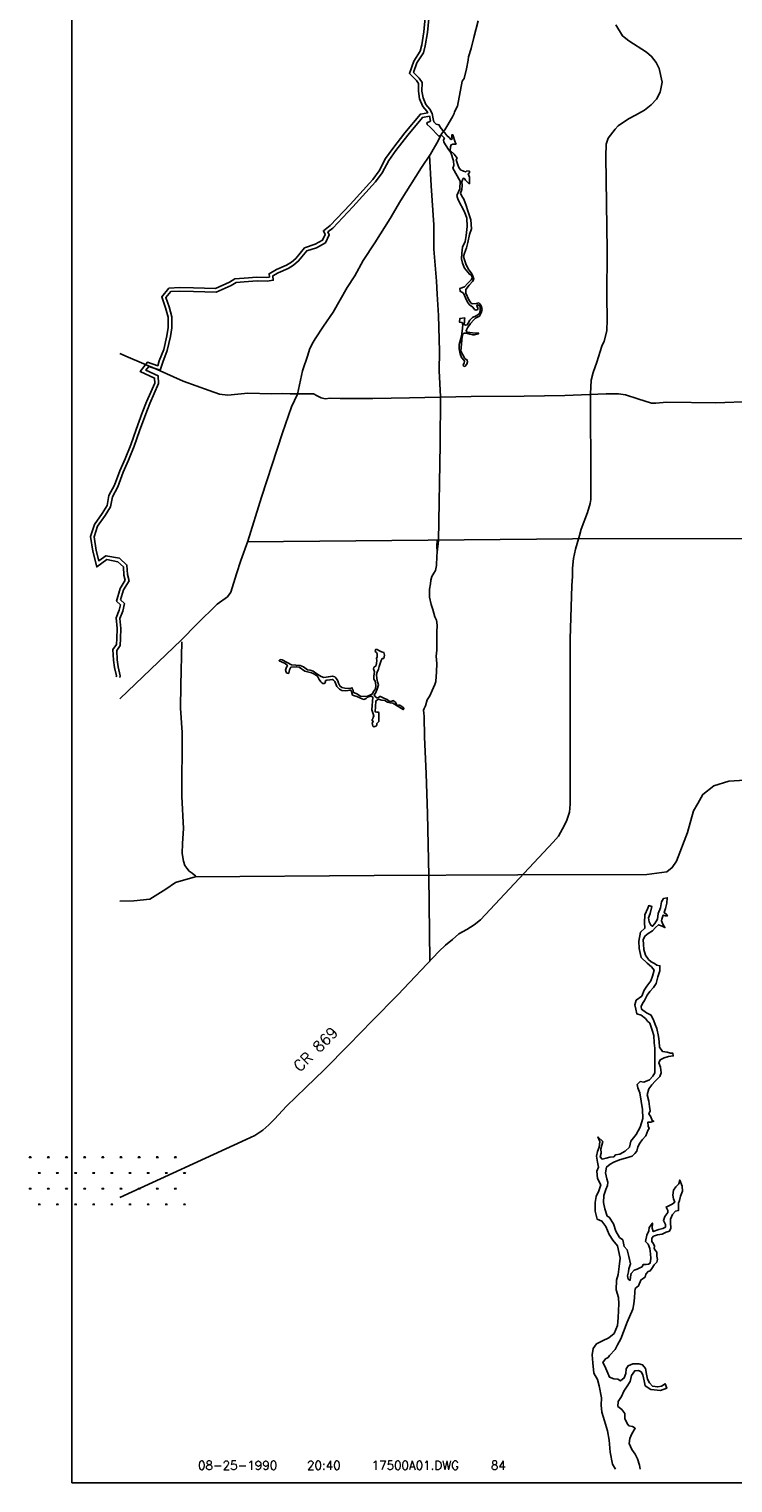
# Model space of a CAD drawing. Extents: x 195000 to 325707, y 779122 to 842722.
# Tile 1 of 21: x 195000 to 214388, y 779122 to 819151. Entities that reach past the tile are written whole.
import ezdxf
from ezdxf.enums import TextEntityAlignment as Align

# ---------------------------------------------------------------- set-up
doc = ezdxf.new("R2010")
doc.units = 0
doc.header["$LTSCALE"] = 800
doc.layers.get('0').update_dxf_attribs({"linetype": 'CONTINUOUS'})
for name, color, linetype in [('BORDER', 1, 'CONTINUOUS'), ('HATCH', 3, 'CONTINUOUS'), ('MAJROADS', 9, 'CONTINUOUS'), ('TEXT', 7, 'CONTINUOUS'), ('WATER', 4, 'CONTINUOUS')]:
    doc.layers.add(name, color=color, linetype=linetype)
doc.styles.get("Standard").update_dxf_attribs({"font": 'ROMANT'})

# ---------------------------------------------------------------- blocks, each defined once
blk = doc.blocks.new('*X')
at = {"color": 0}
for p, q in [((195000, 788083), (195062, 788083)), ((195016, 788083), (195006, 788100)), ((195023, 788083), (195023, 788108)), ((195031, 788083), (195031, 788114)), ((195039, 788083), (195039, 788108)), ((195047, 788083), (195057, 788100)), ((195500, 788083), (195562, 788083)), ((195516, 788083), (195506, 788100)), ((195523, 788083), (195523, 788108)), ((195531, 788083), (195531, 788114)), ((195539, 788083), (195539, 788108)), ((195547, 788083), (195557, 788100)), ((196000, 788083), (196062, 788083)), ((196016, 788083), (196006, 788100)), ((196023, 788083), (196023, 788108)), ((196031, 788083), (196031, 788114)), ((196039, 788083), (196039, 788108)), ((196047, 788083), (196057, 788100)), ((196500, 788083), (196562, 788083)), ((196516, 788083), (196506, 788100)), ((196523, 788083), (196523, 788108)), ((196531, 788083), (196531, 788114)), ((196539, 788083), (196539, 788108)), ((196547, 788083), (196557, 788100)), ((197000, 788083), (197062, 788083)), ((197016, 788083), (197006, 788100)), ((197023, 788083), (197023, 788108)), ((197031, 788083), (197031, 788114)), ((197039, 788083), (197039, 788108)), ((197047, 788083), (197057, 788100)), ((197500, 788083), (197562, 788083)), ((197516, 788083), (197506, 788100)), ((197523, 788083), (197523, 788108)), ((197531, 788083), (197531, 788114)), ((197539, 788083), (197539, 788108)), ((197547, 788083), (197557, 788100)), ((198000, 788083), (198062, 788083)), ((198016, 788083), (198006, 788100)), ((198023, 788083), (198023, 788108)), ((198031, 788083), (198031, 788114)), ((198039, 788083), (198039, 788108)), ((198047, 788083), (198057, 788100)), ((198500, 788083), (198562, 788083)), ((198516, 788083), (198506, 788100)), ((198523, 788083), (198523, 788108)), ((198531, 788083), (198531, 788114)), ((198539, 788083), (198539, 788108)), ((198547, 788083), (198557, 788100)), ((199000, 788083), (199062, 788083)), ((199016, 788083), (199006, 788100)), ((199023, 788083), (199023, 788108)), ((199031, 788083), (199031, 788114)), ((199039, 788083), (199039, 788108)), ((199047, 788083), (199057, 788100)), ((195250, 787650), (195312, 787650)), ((195266, 787650), (195256, 787667)), ((195273, 787650), (195273, 787675)), ((195281, 787650), (195281, 787681)), ((195289, 787650), (195289, 787675)), ((195297, 787650), (195307, 787667)), ((195750, 787650), (195812, 787650)), ((195766, 787650), (195756, 787667)), ((195773, 787650), (195773, 787675)), ((195781, 787650), (195781, 787681)), ((195789, 787650), (195789, 787675)), ((195797, 787650), (195807, 787667)), ((196250, 787650), (196312, 787650)), ((196266, 787650), (196256, 787667)), ((196273, 787650), (196273, 787675)), ((196281, 787650), (196281, 787681)), ((196289, 787650), (196289, 787675)), ((196297, 787650), (196307, 787667)), ((196750, 787650), (196812, 787650)), ((196766, 787650), (196756, 787667)), ((196773, 787650), (196773, 787675)), ((196781, 787650), (196781, 787681)), ((196789, 787650), (196789, 787675)), ((196797, 787650), (196807, 787667)), ((197250, 787650), (197312, 787650)), ((197266, 787650), (197256, 787667)), ((197273, 787650), (197273, 787675)), ((197281, 787650), (197281, 787681)), ((197289, 787650), (197289, 787675)), ((197297, 787650), (197307, 787667)), ((197750, 787650), (197812, 787650)), ((197766, 787650), (197756, 787667)), ((197773, 787650), (197773, 787675)), ((197781, 787650), (197781, 787681)), ((197789, 787650), (197789, 787675)), ((197797, 787650), (197807, 787667)), ((198250, 787650), (198312, 787650)), ((198266, 787650), (198256, 787667)), ((198273, 787650), (198273, 787675)), ((198281, 787650), (198281, 787681)), ((198289, 787650), (198289, 787675)), ((198297, 787650), (198307, 787667)), ((198750, 787650), (198812, 787650)), ((198766, 787650), (198756, 787667)), ((198773, 787650), (198773, 787675)), ((198781, 787650), (198781, 787681)), ((198789, 787650), (198789, 787675)), ((198797, 787650), (198807, 787667)), ((199250, 787650), (199312, 787650)), ((199266, 787650), (199256, 787667)), ((199273, 787650), (199273, 787675)), ((199281, 787650), (199281, 787681)), ((199289, 787650), (199289, 787675)), ((199297, 787650), (199307, 787667)), ((195000, 787217), (195062, 787217)), ((195016, 787217), (195006, 787234)), ((195023, 787217), (195023, 787242)), ((195031, 787217), (195031, 787248)), ((195039, 787217), (195039, 787242)), ((195047, 787217), (195057, 787234)), ((195500, 787217), (195562, 787217)), ((195516, 787217), (195506, 787234)), ((195523, 787217), (195523, 787242)), ((195531, 787217), (195531, 787248)), ((195539, 787217), (195539, 787242)), ((195547, 787217), (195557, 787234)), ((196000, 787217), (196062, 787217)), ((196016, 787217), (196006, 787234)), ((196023, 787217), (196023, 787242)), ((196031, 787217), (196031, 787248)), ((196039, 787217), (196039, 787242)), ((196047, 787217), (196057, 787234)), ((196500, 787217), (196562, 787217)), ((196516, 787217), (196506, 787234)), ((196523, 787217), (196523, 787242)), ((196531, 787217), (196531, 787248)), ((196539, 787217), (196539, 787242)), ((196547, 787217), (196557, 787234)), ((197000, 787217), (197062, 787217)), ((197016, 787217), (197006, 787234)), ((197023, 787217), (197023, 787242)), ((197031, 787217), (197031, 787248)), ((197039, 787217), (197039, 787242)), ((197047, 787217), (197057, 787234)), ((197500, 787217), (197562, 787217)), ((197516, 787217), (197506, 787234)), ((197523, 787217), (197523, 787242)), ((197531, 787217), (197531, 787248)), ((197539, 787217), (197539, 787242)), ((197547, 787217), (197557, 787234)), ((198000, 787217), (198062, 787217)), ((198016, 787217), (198006, 787234)), ((198023, 787217), (198023, 787242)), ((198031, 787217), (198031, 787248)), ((198039, 787217), (198039, 787242)), ((198047, 787217), (198057, 787234)), ((198500, 787217), (198562, 787217)), ((198516, 787217), (198506, 787234)), ((198523, 787217), (198523, 787242)), ((198531, 787217), (198531, 787248)), ((198539, 787217), (198539, 787242)), ((198547, 787217), (198557, 787234)), ((199000, 787217), (199062, 787217)), ((199016, 787217), (199006, 787234)), ((199023, 787217), (199023, 787242)), ((199031, 787217), (199031, 787248)), ((199039, 787217), (199039, 787242)), ((199047, 787217), (199057, 787234)), ((195250, 786784), (195312, 786784)), ((195266, 786784), (195256, 786801)), ((195273, 786784), (195273, 786809)), ((195281, 786784), (195281, 786815)), ((195289, 786784), (195289, 786809)), ((195297, 786784), (195307, 786801)), ((195750, 786784), (195812, 786784)), ((195766, 786784), (195756, 786801)), ((195773, 786784), (195773, 786809)), ((195781, 786784), (195781, 786815)), ((195789, 786784), (195789, 786809)), ((195797, 786784), (195807, 786801)), ((196250, 786784), (196312, 786784)), ((196266, 786784), (196256, 786801)), ((196273, 786784), (196273, 786809)), ((196281, 786784), (196281, 786815)), ((196289, 786784), (196289, 786809)), ((196297, 786784), (196307, 786801)), ((196750, 786784), (196812, 786784)), ((196766, 786784), (196756, 786801)), ((196773, 786784), (196773, 786809)), ((196781, 786784), (196781, 786815)), ((196789, 786784), (196789, 786809)), ((196797, 786784), (196807, 786801)), ((197250, 786784), (197312, 786784)), ((197266, 786784), (197256, 786801)), ((197273, 786784), (197273, 786809)), ((197281, 786784), (197281, 786815)), ((197289, 786784), (197289, 786809)), ((197297, 786784), (197307, 786801)), ((197750, 786784), (197812, 786784)), ((197766, 786784), (197756, 786801)), ((197773, 786784), (197773, 786809)), ((197781, 786784), (197781, 786815)), ((197789, 786784), (197789, 786809)), ((197797, 786784), (197807, 786801)), ((198250, 786784), (198312, 786784)), ((198266, 786784), (198256, 786801)), ((198273, 786784), (198273, 786809)), ((198281, 786784), (198281, 786815)), ((198289, 786784), (198289, 786809)), ((198297, 786784), (198307, 786801)), ((198750, 786784), (198812, 786784)), ((198766, 786784), (198756, 786801)), ((198773, 786784), (198773, 786809)), ((198781, 786784), (198781, 786815)), ((198789, 786784), (198789, 786809)), ((198797, 786784), (198807, 786801)), ((199250, 786784), (199312, 786784)), ((199266, 786784), (199256, 786801)), ((199273, 786784), (199273, 786809)), ((199281, 786784), (199281, 786815)), ((199289, 786784), (199289, 786809)), ((199297, 786784), (199307, 786801))]:
    blk.add_line(p, q, dxfattribs=at)
blk = doc.blocks.new('LOGON')
at = {"color": 0}
blk.add_attdef('DATE', text='', height=1, dxfattribs=at).set_placement((-1.87, 1.76), align=Align.RIGHT)
for tag, p in [('TIME', (1.56, 1.76)), ('DRAWING', (8.97, 1.76)), ('OPERATOR', (22.66, 1.76))]:
    blk.add_attdef(tag, p, '', height=1, dxfattribs=at)

msp = doc.modelspace()

# ---------------------------------------------------------------- linework, layer by layer
at = {"layer": 'BORDER', "color": 0}
msp.add_lwpolyline([(196174, 779122), (295174, 779122), (295174, 842722), (196174, 842722)], close=True, dxfattribs=at)
at = {"layer": 'MAJROADS', "color": 0}
for points in [[(207373, 819382), (207253, 818922), (207175, 818612), (207106, 818386), (207097, 818294), (207045, 818060), (206985, 817792), (206934, 817717), (206803, 817031), (206744, 816923), (206718, 816864), (206709, 816822), (206667, 816739), (206506, 816472), (206455, 816372), (206362, 816263), (206268, 816071), (206056, 815704), (205810, 815337), (205234, 814420), (204945, 813936), (204521, 813269), (204207, 812777), (203970, 812359), (203758, 812034), (203376, 811358), (203113, 810975), (202884, 810624), (202800, 810483), (202723, 810324), (202680, 810173), (202534, 809739), (202395, 809095), (202225, 808752), (201977, 808034), (201403, 806261), (201025, 805049), (200837, 804523), (200717, 804155), (200562, 803645), (200469, 803520), (200183, 803321), (199625, 802763), (199195, 802331), (197500, 800714)], [(211160, 819267), (211346, 818964), (211525, 818828), (212007, 818511), (212148, 818396), (212274, 818233), (212354, 818064), (212439, 817688), (212380, 817414), (212284, 817221), (212132, 817065), (211953, 816915), (211704, 816776), (211509, 816682), (211223, 816485), (211142, 816396), (210952, 816148), (210892, 815985), (210887, 815643), (210922, 813052), (210915, 811787), (210925, 811158), (210916, 810844), (210841, 810561), (210778, 810416), (210641, 809977), (210534, 809699), (210482, 809487), (210462, 809106), (210461, 808408), (210478, 807331), (210473, 806194), (210453, 806089), (210384, 805845), (210211, 805380), (210162, 805210), (210096, 804990), (210050, 804830), (210001, 804573), (209966, 804307), (209970, 804075), (209954, 803833), (209907, 802355), (209907, 799718), (209907, 797808), (209883, 797588), (209803, 797346), (209698, 797130), (209588, 796932), (209433, 796760), (207433, 794627), (207265, 794490), (207055, 794357), (206834, 794236), (206668, 794086), (206469, 793924), (206289, 793752), (205158, 792561), (204449, 791849), (203812, 791187), (203132, 790499), (202624, 790013), (202088, 789493), (201762, 789138), (201602, 788979), (201438, 788833), (201222, 788687), (200984, 788578), (197500, 786982)], [(206031, 815676), (206075, 814838), (206151, 813765), (206154, 813095), (206223, 812214), (206237, 811854), (206275, 811267), (206301, 810287), (206297, 809742), (206333, 809030)], [(197500, 810214), (197728, 810117), (198530, 809776), (199248, 809460), (199958, 809195), (200242, 809101), (200477, 809074), (201030, 809128), (201675, 809107), (201985, 809121), (202195, 809111), (202521, 809109), (202723, 809107), (202831, 809106), (202932, 809055), (203048, 808996), (203157, 808970), (203291, 808985), (203568, 808983), (204473, 808977), (205478, 808994), (207179, 809032), (208638, 809046), (209760, 809062), (210900, 809112), (211235, 809110), (211428, 809083), (211771, 808972), (212147, 808852), (212264, 808851), (212566, 808882), (213915, 808863), (214921, 808898)], [(206243, 804751), (206276, 805068), (206320, 807716), (206333, 809030)], [(228166, 805055), (227887, 805077), (227238, 805166), (226967, 805208), (225526, 805241), (221175, 805179), (220681, 805144), (220295, 805132), (220103, 805112), (219301, 805119), (218736, 805134), (214975, 805123), (209970, 805116), (201018, 805030)], [(206042, 793492), (206010, 795837), (205972, 797555), (205938, 798644), (205896, 799667), (205883, 800220), (205875, 800312), (205867, 800396), (205885, 800446), (205919, 800513), (205970, 800680), (206038, 800789), (206106, 800939), (206174, 801106), (206208, 801190), (206227, 801458), (206229, 801684), (206214, 801885), (206232, 802053), (206234, 802363), (206235, 802547), (206237, 802740), (206221, 802874), (206180, 802966), (206123, 803168), (206073, 803311), (206033, 803512), (206026, 803730), (206061, 803872), (206070, 803973), (206096, 804081), (206147, 804173), (206198, 804248), (206224, 804382), (206234, 804634), (206243, 804751), (206236, 804910), (206245, 805069)], [(199210, 802284), (199185, 801090), (199172, 800453), (199217, 799783), (199212, 798023), (199255, 797143), (199227, 796724), (199217, 796456), (199257, 796238), (199290, 796121), (199348, 796045), (199414, 795969), (199489, 795910), (199597, 795825)], [(215005, 798491), (214271, 798441), (213864, 798315), (213560, 798078), (213419, 797830), (213301, 797623), (213139, 797031), (212838, 796243), (212718, 796066), (212569, 795950), (212018, 795873), (208461, 795866), (204509, 795850), (199573, 795812), (199031, 795650), (198766, 795467), (198323, 795190), (197887, 795146), (197500, 795143)]]:
    msp.add_lwpolyline(points, dxfattribs=at)
at = {"layer": 'WATER', "color": 0}
for points in [[(197402, 801320), (197408, 801346), (197355, 801573), (197330, 801774), (197312, 802071), (197408, 802210), (197416, 802373), (197426, 802643), (197401, 802936), (197483, 803152), (197519, 803298), (197410, 803401), (197507, 803749), (197651, 803975), (197611, 804118), (197598, 804347), (197441, 804486), (197143, 804542), (196865, 804340), (196753, 804772), (196693, 805178), (196798, 805508), (197016, 805809), (197148, 806032), (197200, 806306), (197356, 806589), (197499, 806985), (197644, 807322), (197804, 807703), (197948, 808127), (198119, 808589), (198239, 808884), (198358, 809153), (198467, 809405), (198457, 809540), (198064, 809720), (198258, 809976), (198546, 809883), (198586, 810015), (198712, 810329), (198795, 810702), (198829, 810934), (198830, 811216), (198761, 811475), (198653, 811776), (198851, 812021), (199150, 812039), (199532, 812028), (200137, 812009), (200521, 812179), (200671, 812271), (200921, 812288), (201278, 812320), (201551, 812311), (201619, 812320), (201613, 812416), (201815, 812533), (202091, 812648), (202229, 812731), (202350, 812837), (202591, 813127), (202878, 813224), (203084, 813337), (203154, 813491), (203107, 813599), (203298, 813741), (203847, 814325), (204467, 815013), (204645, 815244), (204822, 815585), (205021, 815867), (205353, 816296), (205782, 816809), (205984, 816843), (205959, 816889), (205843, 817023), (205758, 817233), (205723, 817437), (205724, 817651), (205671, 817735), (205476, 817931), (205594, 818269), (205769, 818541), (205815, 818713), (205875, 819073), (205911, 819469)], [(197500, 801299), (197511, 801347), (197453, 801590), (197429, 801783), (197414, 802043), (197507, 802176), (197516, 802369), (197526, 802645), (197503, 802922), (197579, 803122), (197630, 803331), (197522, 803432), (197599, 803708), (197760, 803958), (197710, 804135), (197695, 804394), (197487, 804580), (197119, 804649), (196925, 804507), (196851, 804792), (196795, 805170), (196889, 805462), (197100, 805754), (197243, 805996), (197295, 806272), (197447, 806548), (197592, 806949), (197736, 807283), (197897, 807667), (198042, 808093), (198212, 808553), (198331, 808845), (198450, 809113), (198568, 809388), (198553, 809606), (198219, 809759), (198295, 809859), (198612, 809756), (198681, 809982), (198808, 810300), (198894, 810684), (198929, 810927), (198930, 811228), (198856, 811505), (198766, 811757), (198901, 811924), (199152, 811939), (199529, 811928), (200157, 811908), (200568, 812090), (200702, 812173), (200928, 812189), (201280, 812220), (201557, 812210), (201724, 812234), (201717, 812360), (201859, 812443), (202136, 812559), (202288, 812650), (202422, 812767), (202650, 813042), (202918, 813132), (203162, 813265), (203264, 813490), (203230, 813566), (203365, 813666), (203921, 814257), (204544, 814949), (204730, 815190), (204908, 815533), (205102, 815808), (205431, 816233), (205835, 816717), (206028, 816749), (206040, 816724), (206053, 816658), (206054, 816619), (205960, 816566), (205967, 816527), (206050, 816453), (206295, 816194), (206356, 816238), (206439, 816144), (206420, 816101), (206427, 816037), (206556, 815831), (206615, 815750), (206690, 815521), (206702, 815392), (206673, 815322), (206871, 814967), (206865, 814755), (206785, 814572), (206798, 814502), (206818, 814445), (206992, 814123), (207060, 813944), (207067, 813712), (207044, 813470), (207012, 813302), (206942, 813149), (206919, 812981), (206909, 812821), (206942, 812710), (206992, 812566), (207128, 812399), (207168, 812388), (207200, 812346), (207209, 812290), (207175, 812242), (207074, 812147), (206998, 812051), (206865, 812007), (206874, 811931), (206964, 811881), (207019, 811752), (207078, 811632), (207135, 811556), (207221, 811491), (207267, 811434), (207302, 811415), (207363, 811430), (207363, 811474), (207330, 811517), (207343, 811552), (207356, 811563), (207378, 811546), (207426, 811509), (207426, 811404), (207405, 811317), (207335, 811262), (207213, 811211), (207145, 811139), (207095, 811058), (207072, 811010), (207021, 810999), (206973, 811023), (206995, 811084), (206997, 811149), (207001, 811200), (206868, 811186), (206860, 811081), (206929, 811068), (206947, 811005), (206930, 810831), (206909, 810697), (206846, 810466), (206847, 810343), (206875, 810213), (206911, 810106), (206976, 810036), (206992, 810003), (206983, 809953), (206953, 809903), (206970, 809872), (207001, 809864), (207060, 809929), (207075, 809988), (207070, 810036), (207007, 810082), (206948, 810178), (206897, 810282), (206899, 810387), (206931, 810682), (206952, 810750), (206978, 810778), (207046, 810774), (207138, 810753), (207223, 810731), (207273, 810736), (207347, 810753), (207380, 810760), (207367, 810790), (207291, 810779), (207072, 810809), (207039, 810844), (207046, 810872), (207081, 810929), (207163, 811043), (207248, 811144), (207300, 811188), (207403, 811242), (207457, 811336), (207483, 811426), (207456, 811529), (207415, 811585), (207391, 811609), (207314, 811596), (207205, 811582), (207166, 811617), (207115, 811693), (207029, 811881), (207034, 811979), (207127, 812099), (207218, 812200), (207247, 812266), (207216, 812375), (207174, 812442), (207113, 812521), (207042, 812660), (206998, 812798), (206967, 812891), (206991, 812985), (207052, 813132), (207086, 813276), (207133, 813492), (207190, 813650), (207167, 813894), (207090, 814145), (207041, 814295), (206980, 814472), (206918, 814546), (206883, 814633), (206918, 814736), (206926, 814845), (206924, 814941), (206943, 814998), (206958, 815039), (206984, 815044), (207022, 814989), (207085, 814924), (207124, 814894), (207135, 814896), (207133, 815071), (207091, 815162), (207128, 815197), (207128, 815239), (207062, 815249), (207030, 815219), (206964, 815240), (206887, 815279), (206837, 815342), (206813, 815417), (206784, 815497), (206767, 815556), (206788, 815598), (206707, 815709), (206598, 815811), (206613, 815909), (206625, 815962), (206669, 815982), (206735, 815980), (206763, 815982), (206741, 816038), (206677, 816235), (206642, 816237), (206647, 816204), (206649, 816163), (206656, 816126), (206618, 816110), (206583, 816154), (206511, 816223), (206448, 816295), (206356, 816417), (206290, 816515), (206211, 816532), (206154, 816593), (206130, 816680), (206108, 816825), (206042, 816947), (205929, 817076), (205855, 817261), (205823, 817445), (205824, 817680), (205749, 817797), (205591, 817957), (205685, 818225), (205862, 818500), (205913, 818692), (205974, 819060), (206010, 819445)], [(211834, 779500), (211816, 779615), (211758, 779783), (211692, 779909), (211601, 780043), (211527, 780211), (211544, 780345), (211604, 780470), (211697, 780629), (211622, 780671), (211522, 780697), (211472, 780756), (211414, 780898), (211407, 781032), (211324, 781142), (211215, 781226), (211225, 781368), (211318, 781502), (211386, 781644), (211479, 781785), (211555, 781911), (211598, 782078), (211682, 782211), (211791, 782219), (211858, 782185), (211908, 782101), (211940, 781933), (211973, 781791), (212131, 781697), (212390, 781662), (212567, 781728), (212517, 781854), (212425, 781788), (212316, 781763), (212174, 781789), (212090, 781882), (212033, 781983), (212008, 782117), (211976, 782276), (211901, 782377), (211792, 782403), (211633, 782404), (211499, 782346), (211448, 782263), (211439, 782137), (211396, 782012), (211287, 781937), (211220, 781980), (211112, 781989), (210986, 782031), (210945, 782141), (210863, 782334), (210805, 782435), (210881, 782535), (210948, 782576), (210990, 782634), (211142, 782792), (211210, 782926), (211303, 783093), (211371, 783285), (211473, 783552), (211635, 783903), (211661, 784053), (211679, 784221), (211688, 784380), (211697, 784472), (211790, 784546), (211849, 784705), (211900, 784738), (211967, 784788), (211993, 784872), (212052, 784947), (212111, 784963), (212153, 785021), (212221, 785130), (212288, 785196), (212314, 785271), (212289, 785364), (212290, 785472), (212248, 785531), (212215, 785573), (212224, 785640), (212199, 785708), (212150, 785766), (212150, 785859), (212201, 785917), (212310, 785950), (212436, 785974), (212553, 786023), (212637, 786056), (212679, 786140), (212664, 786291), (212673, 786383), (212724, 786516), (212808, 786608), (212892, 786624), (212893, 786716), (212893, 786825), (212919, 786900), (212945, 787017), (212996, 787151), (212988, 787293), (212923, 787461), (212897, 787361), (212813, 787278), (212753, 787186), (212736, 787044), (212752, 786943), (212785, 786851), (212717, 786801), (212658, 786768), (212549, 786718), (212591, 786626), (212599, 786567), (212514, 786459), (212472, 786350), (212529, 786241), (212529, 786166), (212453, 786124), (212344, 786100), (212193, 786042), (212160, 786135), (212170, 786277), (212085, 786152), (212068, 786060), (212017, 785943), (211982, 785768), (212049, 785692), (212098, 785574), (212122, 785432), (212130, 785298), (212104, 785172), (212062, 785147), (211995, 785140), (211919, 785140), (211885, 785073), (211827, 785040), (211751, 785007), (211667, 784983), (211583, 784891), (211565, 784799), (211556, 784699), (211498, 784733), (211482, 784825), (211508, 784933), (211525, 785017), (211568, 785151), (211519, 785352), (211478, 785536), (211395, 785629), (211354, 785814), (211263, 785881), (211163, 786049), (211098, 786251), (210982, 786436), (210923, 786469), (210858, 786671), (210825, 786847), (210835, 787039), (210886, 787198), (210937, 787307), (210946, 787407), (210913, 787491), (210881, 787659), (210907, 787818), (211008, 787901), (211109, 787950), (211268, 788016), (211428, 788065), (211612, 788114), (211688, 788189), (211739, 788256), (211765, 788373), (211824, 788473), (211892, 788565), (211985, 788681), (212044, 788823), (212078, 788882), (212053, 788949), (212046, 789058), (212129, 789057), (212205, 789082), (212163, 789099), (212130, 789199), (212072, 789284), (212106, 789367), (212090, 789484), (212075, 789635), (212025, 789811), (212068, 789970), (212153, 790078), (212246, 790187), (212372, 790311), (212415, 790412), (212390, 790571), (212349, 790688), (212383, 790772), (212493, 790830), (212610, 790862), (212744, 790878), (212736, 790954), (212669, 790954), (212577, 790980), (212452, 790997), (212369, 791124), (212353, 791274), (212337, 791417), (212289, 791635), (212247, 791744), (212206, 791845), (212132, 792004), (212007, 792064), (211873, 792165), (211857, 792241), (211900, 792324), (211950, 792407), (212027, 792549), (212103, 792649), (212196, 792766), (212272, 792874), (212323, 793058), (212374, 793217), (212375, 793359), (212292, 793376), (212225, 793427), (212133, 793470), (212058, 793537), (211984, 793655), (211935, 793806), (211927, 793956), (211920, 794074), (211962, 794174), (212055, 794249), (212172, 794323), (212257, 794415), (212341, 794490), (212441, 794455), (212516, 794413), (212458, 794506), (212417, 794598), (212426, 794640), (212468, 794757), (212535, 794731), (212585, 794731), (212560, 794773), (212494, 794824), (212528, 794941), (212563, 795083), (212580, 795233), (212480, 795217), (212420, 795125), (212394, 794958), (212326, 794800), (212308, 794641), (212241, 794524), (212173, 794449), (212123, 794483), (212082, 794567), (212058, 794684), (212109, 794801), (212152, 794993), (212068, 795019), (212042, 794944), (211958, 794760), (211948, 794551), (211963, 794392), (211846, 794284), (211794, 794041), (211801, 793840), (211858, 793589), (212024, 793428), (212141, 793335), (212215, 793235), (212173, 793076), (212130, 792942), (212020, 792800), (211944, 792692), (211876, 792525), (211724, 792409), (211682, 792284), (211714, 792166), (211739, 792040), (211856, 791998), (211981, 791905), (212039, 791837), (212097, 791778), (212163, 791585), (212212, 791443), (212219, 791242), (212235, 791091), (212233, 790848), (212240, 790589), (212239, 790413), (212180, 790321), (212087, 790221), (211936, 790155), (211835, 790173), (211751, 790089), (211767, 789997), (211825, 789863), (211857, 789637), (211897, 789402), (211904, 789151), (211835, 788917), (211725, 788716), (211573, 788533), (211539, 788366), (211421, 788258), (211269, 788175), (211152, 788151), (211110, 788101), (211001, 788093), (210892, 788060), (210783, 788036), (210733, 788103), (210759, 788204), (210751, 788321), (210803, 788522), (210670, 788648), (210719, 788522), (210701, 788363), (210659, 788246), (210633, 788121), (210657, 787953), (210689, 787811), (210638, 787702), (210654, 787501), (210745, 787333), (210693, 787166), (210625, 787007), (210591, 786840), (210589, 786606), (210647, 786388), (210780, 786328), (210888, 786185), (210979, 785958), (211078, 785807), (211211, 785647), (211284, 785312), (211257, 785077), (211223, 784860), (211180, 784701), (211170, 784442), (211235, 784224), (211242, 784056), (211233, 783872), (211223, 783671), (211205, 783453), (211120, 783236), (210968, 783120), (210792, 783038), (210632, 782955), (210539, 782821), (210513, 782646), (210528, 782428), (210560, 782143), (210659, 781967), (210700, 781799), (210765, 781464), (210755, 781263), (210779, 781070), (210853, 780827), (210935, 780558), (210975, 780298), (211006, 779972), (211071, 779636), (211156, 779500)]]:
    msp.add_lwpolyline(points, dxfattribs=at)
msp.add_lwpolyline([(201889, 801755), (202050, 801681), (202105, 801638), (202118, 801618), (202094, 801581), (202064, 801502), (202082, 801448), (202095, 801422), (202143, 801409), (202158, 801417), (202178, 801509), (202201, 801566), (202214, 801579), (202358, 801595), (202444, 801578), (202592, 801469), (202778, 801424), (202826, 801404), (202944, 801333), (202993, 801241), (203034, 801176), (203063, 801154), (203089, 801132), (203141, 801135), (203163, 801172), (203152, 801198), (203172, 801213), (203200, 801222), (203287, 801229), (203357, 801247), (203383, 801220), (203418, 801188), (203473, 801051), (203552, 800977), (203618, 800944), (203703, 800931), (203784, 800936), (203836, 800953), (203862, 800951), (203882, 800908), (203900, 800851), (203904, 800818), (203933, 800799), (204033, 800773), (204171, 800710), (204219, 800695), (204284, 800715), (204326, 800752), (204387, 800772), (204420, 800781), (204468, 800757), (204440, 800405), (204462, 800349), (204478, 800294), (204500, 800235), (204476, 800202), (204470, 800159), (204444, 800135), (204479, 800089), (204472, 800065), (204453, 800036), (204459, 800002), (204472, 799960), (204499, 799941), (204523, 799952), (204558, 799960), (204581, 799995), (204579, 800030), (204614, 800065), (204631, 800089), (204635, 800316), (204628, 800343), (204583, 800340), (204534, 800351), (204549, 800650), (204616, 800701), (204721, 800675), (204800, 800660), (204876, 800618), (204948, 800597), (205018, 800593), (205305, 800415), (205327, 800445), (205305, 800476), (205241, 800519), (205219, 800537), (205178, 800534), (205143, 800525), (205112, 800573), (205090, 800621), (205068, 800639), (205040, 800658), (205038, 800663), (204968, 800638), (204918, 800647), (204863, 800688), (204776, 800727), (204684, 800777), (204666, 800779), (204629, 800751), (204583, 800738), (204533, 800777), (204509, 800820), (204539, 800866), (204591, 800973), (204626, 801100), (204597, 801174), (204575, 801266), (204566, 801381), (204586, 801445), (204622, 801526), (204642, 801598), (204672, 801683), (204696, 801762), (204722, 801819), (204772, 801825), (204791, 801911), (204776, 801982), (204708, 802008), (204636, 802037), (204588, 802067), (204542, 802065), (204536, 802014), (204573, 801982), (204586, 801947), (204584, 801866), (204571, 801825), (204580, 801766), (204567, 801694), (204565, 801630), (204498, 801573), (204485, 801534), (204511, 801458), (204509, 801410), (204499, 801325), (204494, 801252), (204530, 801194), (204545, 801152), (204556, 801069), (204541, 800988), (204489, 800914), (204463, 800846), (204426, 800827), (204354, 800796), (204273, 800774), (204134, 800780), (204033, 800845), (203967, 800871), (203939, 800884), (203926, 800943), (203902, 800995), (203899, 801015), (203825, 800997), (203696, 801008), (203618, 801020), (203561, 801068), (203523, 801140), (203501, 801208), (203451, 801284), (203427, 801312), (203359, 801334), (203246, 801316), (203115, 801294), (203043, 801329), (202927, 801398), (202824, 801474), (202745, 801496), (202666, 801506), (202559, 801587), (202465, 801624), (202229, 801649), (201971, 801781), (201921, 801790), (201891, 801768)], close=True, dxfattribs=at)

# ---------------------------------------------------------------- block references
at = {"layer": 'HATCH', "color": 0}
msp.add_blockref('*X', (0, 0), dxfattribs=at)
msp.add_blockref('*X', (0, 0), dxfattribs=at)
msp.add_blockref('*X', (0, 0), dxfattribs=at)
msp.add_blockref('*X', (0, 0), dxfattribs=at)
msp.add_blockref('*X', (0, 0), dxfattribs=at)
at = {"layer": 'TEXT', "color": 0, "xscale": 240, "yscale": 240, "zscale": 240}
msp.add_blockref('LOGON', (202283, 779064), dxfattribs=at).add_auto_attribs({'DATE': '08-25-1990', 'TIME': '20:40', 'OPERATOR': '84', 'DRAWING': '17500A01.DWG'})

# ---------------------------------------------------------------- texts
at = {"layer": 'TEXT', "color": 0}
msp.add_text('CR 869', height=300, rotation=45, dxfattribs=at).set_placement((202462, 790422))

doc.saveas('drawing.dxf')
